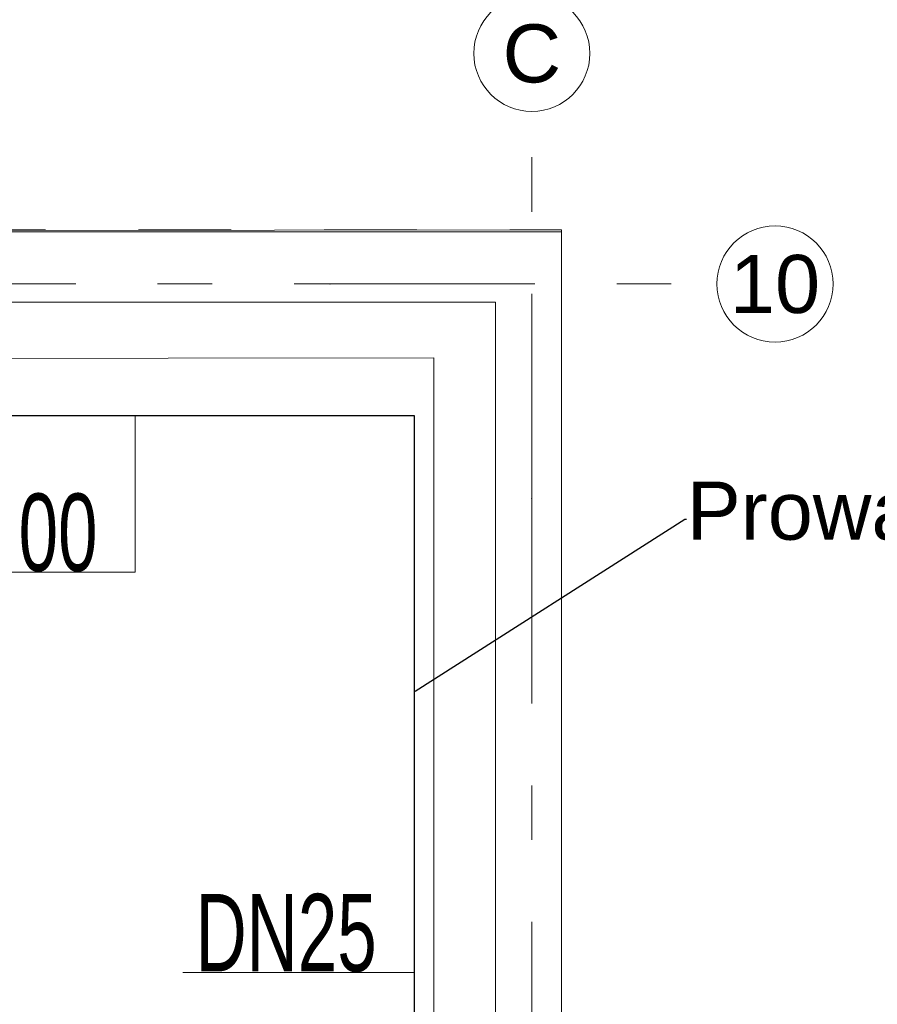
# Model space of a CAD drawing. Header units: millimetres. Extents: x 11681 to 15516, y 25095 to 29743.
# Tile 92 of 96: x 13242 to 13464, y 27939 to 28193. Entities that reach past the tile are written whole.
import ezdxf
from ezdxf import colors
from ezdxf.entities.mleader import LeaderData, LeaderLine
from ezdxf.enums import TextEntityAlignment as Align
from ezdxf.lldxf.tags import DXFTag
from ezdxf.math import Vec2, Vec3

# ---------------------------------------------------------------- set-up
doc = ezdxf.new("R2010")
doc.units = ezdxf.units.MM
doc.linetypes.add('Przerywana', pattern=[48, 24, -24])
doc.linetypes.add('Przerywana podwójnie', pattern=[109.361107, 52.916665, -21.166666, 14.111111, -21.166666])
for name, color, linetype, lineweight, true_color in [('103-Z Zakres opracowania_Nr_pióra__95', 7, 'Continuous', 140, 0x7c7c7c), ('410-K Osie główne_Nr_pióra__95', 7, 'Continuous', 0, 0x7c7c7c), ('420-K Ściany_Nr_pióra__95', 7, 'Continuous', 13, 0x7c7c7c), ('Nowe_460 - Stropy_Nr_pióra__95', 7, 'Continuous', 13, 0x7c7c7c)]:
    doc.layers.add(name, color=color, linetype=linetype, lineweight=lineweight, true_color=true_color)
for name, color, linetype, lineweight in [('201-A Ppoż_Nr_pióra__31', 1, 'Continuous', 30), ('410-K Osie główne_Nr_pióra__11', 7, 'Continuous', 0), ('IS_Opisy_działek_Wodociag', 7, 'SOLID', 13), ('IS_Zimna_woda', 5, 'SOLID', 30), ('XREF', 8, 'Continuous', 9)]:
    doc.layers.add(name, color=color, linetype=linetype, lineweight=lineweight)
doc.styles.get("Standard").update_dxf_attribs({"font": 'arial.ttf'})
doc.styles.add('STYL_AUTOMATYCZNY_1', font='arial.ttf')
doc.linetypes.add('PPOZ REI 60', pattern='A,0,[1,A.01 RZUT PARTERU1.Shx,S=1.984127,R=0,X=0,Y=0],-400,0', length=400)
tags = doc.linetypes.add('SOLID', pattern=[10, 10, 0]).pattern_tags.tags
tags[6:7] = [DXFTag(74, 4), DXFTag(75, 0), DXFTag(340, '0'), DXFTag(46, 0.0), DXFTag(50, 0.0), DXFTag(44, 0.0), DXFTag(45, 0.0)]
tags[4:5] = [DXFTag(74, 4), DXFTag(75, 0), DXFTag(340, '0'), DXFTag(46, 0.0), DXFTag(50, 0.0), DXFTag(44, 0.0), DXFTag(45, 0.0)]

# ---------------------------------------------------------------- blocks, each defined once
blk = doc.blocks.new('parter 2025.10.15')
at = {"layer": '103-Z Zakres opracowania_Nr_pióra__95', "color": 8, "linetype": 'Przerywana', "lineweight": 5}
blk.add_lwpolyline([(-45.53, 3079.65), (654.37, 3079.65), (654.37, 2747.81), (1099.75, 2747.81), (1099.75, 2276.77), (655.29, 2276.77), (655.29, -103.95), (-45.53, -103.95)], close=True, dxfattribs=at)
at = {"layer": '201-A Ppoż_Nr_pióra__31', "color": 8, "linetype": 'PPOZ REI 60', "lineweight": 5}
for p, q in [((641.51, 2729.08), (1082.63, 2729.08)), ((1082.63, 2729.08), (1082.63, 2288.49))]:
    blk.add_line(p, q, dxfattribs=at)
at = {"layer": '410-K Osie główne_Nr_pióra__95', "color": 8, "linetype": 'Przerywana podwójnie', "lineweight": 5}
for p, q in [((1092.06, 2678.38), (1092.06, 2778.38)), ((-63, 2733.81), (1039.92, 2733.81)), ((1039.92, 2733.81), (1139.92, 2733.81)), ((1092.06, 2678.38), (1092.06, 2342.05))]:
    blk.add_line(p, q, dxfattribs=at)
at = {"layer": '410-K Osie główne_Nr_pióra__95', "color": 8, "linetype": 'Continuous', "lineweight": 5}
for centre in [(1092.06, 2793.38), (1154.92, 2733.81)]:
    blk.add_circle(centre, 15, dxfattribs=at)
at = {"layer": '410-K Osie główne_Nr_pióra__95', "color": 8, "linetype": 'Przerywana podwójnie', "lineweight": 5}
for p in [(1039.92, 2733.81), (1039.92, 2733.81), (1092.06, 2678.38), (1092.06, 2678.38)]:
    blk.add_point(p, dxfattribs=at)
at = {"layer": '420-K Ściany_Nr_pióra__95', "color": 8, "linetype": 'Continuous', "lineweight": 5, "flags": 128}
for points in [[(1099.75, 2747.81), (654.7, 2747.25)], [(1099.75, 2747.81), (1099.75, 2714.81)], [(654.75, 2714.25), (1066.75, 2714.77)], [(1066.75, 2714.77), (1066.75, 2309.77)], [(1099.75, 2276.77), (1099.75, 2714.81)]]:
    blk.add_lwpolyline(points, dxfattribs=at)
at = {"layer": 'Nowe_460 - Stropy_Nr_pióra__95', "color": 8, "linetype": 'Continuous', "lineweight": 5, "flags": 128}
blk.add_lwpolyline([(1099.75, 2747.25), (655.14, 2747.25), (655.73, 2276.77), (1099.75, 2276.77)], close=True, dxfattribs=at)
at = {"layer": '410-K Osie główne_Nr_pióra__11', "color": 8, "lineweight": 5, "style": 'STYL_AUTOMATYCZNY_1'}
for s, p in [('C', (1092.06, 2800.88)), ('10', (1154.92, 2741.31))]:
    blk.add_text(s, height=15, dxfattribs=at).set_placement(p, align=Align.TOP_CENTER)

msp = doc.modelspace()

# ---------------------------------------------------------------- block references
at = {"layer": 'XREF'}
msp.add_blockref('parter 2025.10.15', (12282.34, 25390.78), dxfattribs=at)

# ---------------------------------------------------------------- next in the draw order: linework, layer by layer
at = {"layer": 'IS_Opisy_działek_Wodociag', "ltscale": 0.01}
for points in [[(13271.91, 28050.16), (13271.91, 28050.16), (13271.91, 28090.54)], [(13225.05, 28050.16), (13225.05, 28050.16), (13271.91, 28050.16)], [(13284.22, 27946.74), (13284.22, 27946.74), (13344.08, 27946.74)]]:
    msp.add_lwpolyline(points, dxfattribs=at)
at = {"layer": 'IS_Zimna_woda', "ltscale": 10}
for points in [[(13344.08, 28090.54), (13040.37, 28090.54)], [(13344.08, 27812.6), (13344.08, 28090.54)]]:
    msp.add_lwpolyline(points, dxfattribs=at)

# ---------------------------------------------------------------- next in the draw order: texts
at = {"layer": 'IS_Opisy_działek_Wodociag', "ltscale": 10, "char_height": 20, "attachment_point": 9, "line_spacing_factor": 0.75}
for s, insert in [('\\C5;\\fArial Narrow|b0|i0;\\W0.8;+3.00', (13262.14, 28050.16)), ('\\C5;\\fArial Narrow|b0|i0;\\W0.8;DN25', (13334.31, 27946.74))]:
    msp.add_mtext(s, dxfattribs=dict(at, insert=insert))

# ---------------------------------------------------------------- next in the draw order: leaders
at = {"lineweight": 0}
ml = msp.add_multileader_mtext('Standard', dxfattribs=at)
ml.set_content('Istniejący wodomierz zlokalizowany przy suficie')
ml.set_leader_properties()
ml.build(insert=Vec2(0, 0))
ml.multileader.update_dxf_attribs({"text_right_attachment_type": 6, "dogleg_length": 0.36, "arrow_head_size": 0.18})
ctx = ml.context
ctx.base_point, ctx.char_height, ctx.arrow_head_size, ctx.landing_gap_size, ctx.plane_origin = Vec3(13090.14, 28219), 15, 0.18, 0.09, Vec3(13022.6, 28209.68)
ctx.right_attachment = 6
notes = []
notes.append((ctx, [(0, (1, 1, 0), (13089.78, 28219), (1, 0), 0.36, [(0, [(13074.6, 28105.18)], 0, [])])]))
ctx.mtext.insert, ctx.mtext.width, ctx.mtext.flow_direction = Vec3(13090.23, 28228.7), 602.3358, 5
ml = msp.add_multileader_mtext('Standard', dxfattribs=at)
ml.set_content('Prowadzenie instalacji przy ścianie pod stropem\\P')
ml.set_leader_properties()
ml.build(insert=Vec2(0, 0))
ml.multileader.update_dxf_attribs({"text_right_attachment_type": 6, "dogleg_length": 0.36, "arrow_head_size": 0.18})
ctx = ml.context
ctx.base_point, ctx.char_height, ctx.arrow_head_size, ctx.landing_gap_size, ctx.plane_origin = Vec3(13414.34, 28063.84), 15, 0.18, 0.09, Vec3(13511.03, 28039.64)
ctx.right_attachment = 6
notes.append((ctx, [(0, (1, 1, 0), (13413.98, 28063.84), (1, 0), 0.36, [(0, [(13344.08, 28019.31)], 0, [])])]))
ctx.mtext.insert, ctx.mtext.width, ctx.mtext.flow_direction = Vec3(13414.43, 28073.53), 602.3358, 5
for ctx, leaders in notes:
    for number, flags, end, landing, length, lines in leaders:
        leader = LeaderData()
        leader.index, (leader.has_last_leader_line, leader.has_dogleg_vector, leader.attachment_direction) = number, flags
        leader.last_leader_point, leader.dogleg_vector, leader.dogleg_length = Vec3(end), Vec3(landing), length
        for number, points, colour, breaks in lines:
            line = LeaderLine()
            line.index, line.vertices, line.color, line.breaks = number, Vec3.list(points), colors.encode_raw_color(colour), breaks
            leader.lines.append(line)
        ctx.leaders.append(leader)

doc.saveas('drawing.dxf')
